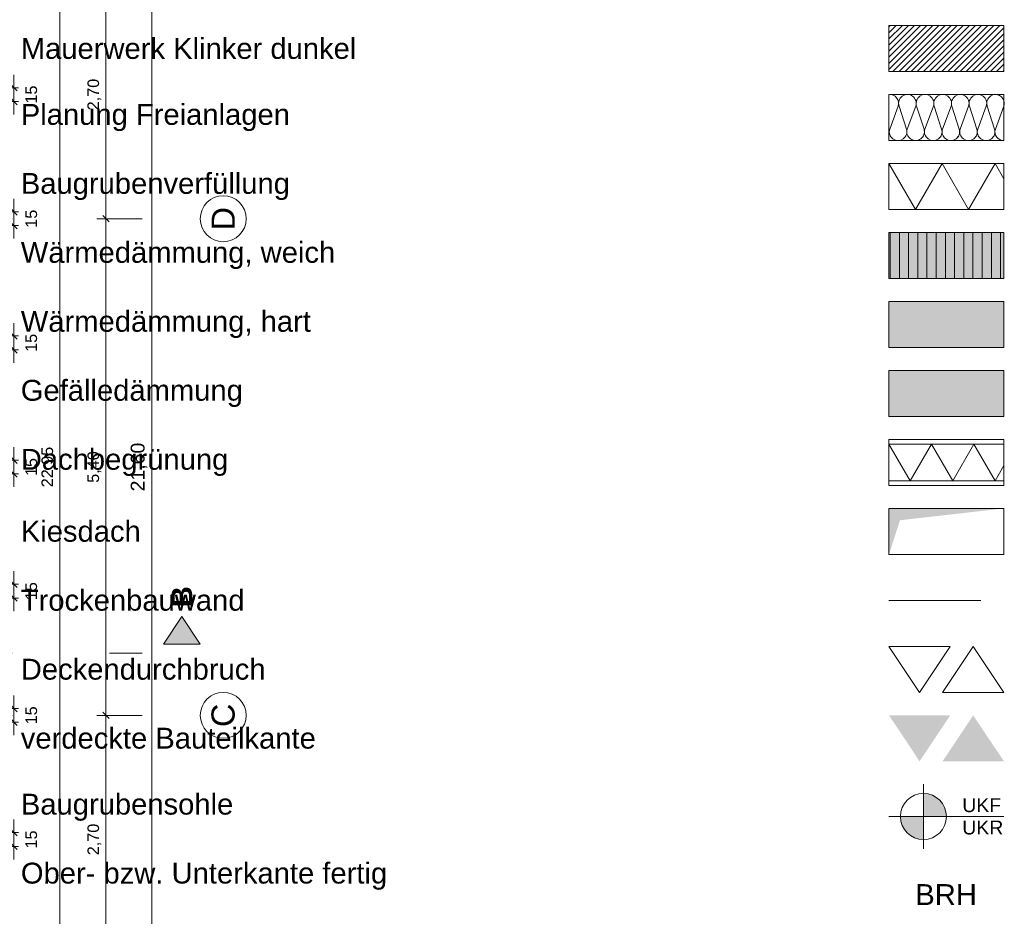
# Model space of a CAD drawing. Header units: metres. Extents: x -167 to 152, y -127 to 99.
# Tile 166 of 225: x 2 to 13, y -16 to -6. Entities that reach past the tile are written whole.
import ezdxf

# ---------------------------------------------------------------- set-up
doc = ezdxf.new("R2010")
doc.units = ezdxf.units.M
doc.header["$PDMODE"] = 1
doc.header["$PDSIZE"] = -2
doc.linetypes.add('Achsen 01', pattern=[5.291531, 3.175, -1.058062, 0.352704, -0.705764])
doc.linetypes.add('gestrichelt - 01', pattern=[2, 1, -1])
doc.layers.get('0').update_dxf_attribs({"lineweight": 25})
for name, color, linetype, lineweight, true_color in [('021_DA-Gründach', 7, 'Continuous', 13, 0x555555), ('021_DA-Kiesschüttung', 7, 'Continuous', 13, 0x777777), ('AV1-Achsen', 1, 'Achsen 01', 18, 0xff0000)]:
    doc.layers.add(name, color=color, linetype=linetype, lineweight=lineweight, true_color=true_color)
for name, color, linetype, lineweight in [('_GRU (2D)', 7, 'Continuous', 9), ('_Legende (2D)', 7, 'Continuous', 9), ('_OG 1 (2D)', 7, 'Continuous', 9), ('AV1-Durchbruch', 7, 'Continuous', 5), ('AV1-Schnitt Achsen', 7, 'Achsen 01', 18), ('Bemaßung-Bemaßung', 7, 'Continuous', 9), ('Keine', 7, 'Continuous', 9)]:
    doc.layers.add(name, color=color, linetype=linetype, lineweight=lineweight)
doc.layers.get('0').freeze()
doc.styles.add('Arial', font='arial.ttf')
doc.styles.add('Arial (bold)', font='arialbd.ttf')
doc.dimstyles.new('COE 50', dxfattribs={"dimtxt": 126.090495, "dimasz": 0.001414, "dimexe": 0.001, "dimexo": 0.01, "dimgap": 0.001, "dimtad": 1, "dimdec": 3, "dimtxsty": 'Arial', "dimblk": 'VW_SLASH-4', "dimblk1": 'VW_SLASH-4', "dimblk2": 'VW_SLASH-4', "dimcen": 0, "dimadec": 3, "dimazin": 0, "dimtfac": 0.8, "dimtdec": 3, "dimtix": 1, "dimtmove": 0, "dimatfit": 0, "dimldrblk": 'VW_SLASH-3', "dimfxl": 0.002, "dimfxlon": 1, "dimfrac": 2, "dimtolj": 1, "dimarcsym": 0})

# ---------------------------------------------------------------- blocks, each defined once
blk = doc.blocks.new('VW_SLASH-4')
at = {"color": 0, "linetype": 'ByBlock', "lineweight": -2, "transparency": 16777216}
blk.add_line((0, 0), (-1, 0), dxfattribs=at)
at = {"color": 0, "linetype": 'Continuous', "lineweight": 15, "transparency": 16777216, "flags": 128}
blk.add_lwpolyline([(0.5, 0.5), (-0.5, -0.5)], dxfattribs=at)
blk = doc.blocks.new('*D410')
at = {"layer": 'Bemaßung-Bemaßung', "color": 0, "lineweight": -2}
for p, q in [((3.575, 0), (3.725, 0)), ((3.675, -0.071), (3.675, -21.529)), ((3.575, -21.6), (3.725, -21.6))]:
    blk.add_line(p, q, dxfattribs=at)
at = {"layer": 'Defpoints', "color": 0}
for p in [(0, 0), (0, -21.6), (3.675, -21.6)]:
    blk.add_point(p, dxfattribs=at)
at = {"layer": 'Bemaßung-Bemaßung', "color": 0, "lineweight": -2, "xscale": 0.070693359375, "yscale": 0.070693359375, "zscale": 0.070693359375}
for p, rotation in [((3.675, 0), 90.00000000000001), ((3.675, -21.6), 270)]:
    blk.add_blockref('VW_SLASH-4', p, dxfattribs=dict(at, rotation=rotation))
at = {"layer": 'Bemaßung-Bemaßung', "color": 0, "insert": (3.534, -10.8), "char_height": 0.1513, "attachment_point": 5, "rotation": 90, "style": 'Arial'}
blk.add_mtext('\\A1;21,60', dxfattribs=at)
blk = doc.blocks.new('VW_SLASH-3')
at = {"color": 0, "linetype": 'ByBlock', "lineweight": -2, "transparency": 16777216}
blk.add_line((0, 0), (-1, 0), dxfattribs=at)
at = {"color": 0, "linetype": 'Continuous', "lineweight": 15, "transparency": 16777216, "flags": 128}
blk.add_lwpolyline([(0.5, 0.5), (-0.5, -0.5)], dxfattribs=at)
blk = doc.blocks.new('*D412')
at = {"layer": 'Bemaßung-Bemaßung', "color": 0, "lineweight": -2}
for p, q in [((3.075, -5.4), (3.225, -5.4)), ((3.175, -8.029), (3.175, -5.471)), ((3.075, -8.1), (3.225, -8.1))]:
    blk.add_line(p, q, dxfattribs=at)
at = {"layer": 'Defpoints', "color": 0}
for p in [(0, -5.4), (3.175, -5.4), (0, -8.1)]:
    blk.add_point(p, dxfattribs=at)
at = {"layer": 'Bemaßung-Bemaßung', "color": 0, "lineweight": -2, "xscale": 0.070693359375, "yscale": 0.070693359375, "zscale": 0.070693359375}
for p, rotation in [((3.175, -5.4), 90), ((3.175, -8.1), 270)]:
    blk.add_blockref('VW_SLASH-4', p, dxfattribs=dict(at, rotation=rotation))
at = {"layer": 'Bemaßung-Bemaßung', "color": 0, "insert": (3.049, -6.75), "char_height": 0.1261, "attachment_point": 5, "rotation": 90, "style": 'Arial'}
blk.add_mtext('\\A1;2,70', dxfattribs=at)
blk = doc.blocks.new('*D413')
at = {"layer": 'Bemaßung-Bemaßung', "color": 0, "lineweight": -2}
for p, q in [((3.075, -8.1), (3.225, -8.1)), ((3.175, -13.429), (3.175, -8.171)), ((3.075, -13.5), (3.225, -13.5))]:
    blk.add_line(p, q, dxfattribs=at)
at = {"layer": 'Defpoints', "color": 0}
for p in [(0, -8.1), (3.175, -8.1), (0, -13.5)]:
    blk.add_point(p, dxfattribs=at)
at = {"layer": 'Bemaßung-Bemaßung', "color": 0, "lineweight": -2, "xscale": 0.070693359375, "yscale": 0.070693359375, "zscale": 0.070693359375}
for p, rotation in [((3.175, -8.1), 90), ((3.175, -13.5), 270)]:
    blk.add_blockref('VW_SLASH-4', p, dxfattribs=dict(at, rotation=rotation))
at = {"layer": 'Bemaßung-Bemaßung', "color": 0, "insert": (3.049, -10.8), "char_height": 0.1261, "attachment_point": 5, "rotation": 90, "style": 'Arial'}
blk.add_mtext('\\A1;5,40', dxfattribs=at)
blk = doc.blocks.new('*D414')
at = {"layer": 'Bemaßung-Bemaßung', "color": 0, "lineweight": -2}
for p, q in [((3.075, -13.5), (3.225, -13.5)), ((3.175, -16.129), (3.175, -13.571)), ((3.075, -16.2), (3.225, -16.2))]:
    blk.add_line(p, q, dxfattribs=at)
at = {"layer": 'Defpoints', "color": 0}
for p in [(0, -13.5), (3.175, -13.5), (0, -16.2)]:
    blk.add_point(p, dxfattribs=at)
at = {"layer": 'Bemaßung-Bemaßung', "color": 0, "lineweight": -2, "xscale": 0.070693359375, "yscale": 0.070693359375, "zscale": 0.070693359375}
for p, rotation in [((3.175, -13.5), 90), ((3.175, -16.2), 270)]:
    blk.add_blockref('VW_SLASH-4', p, dxfattribs=dict(at, rotation=rotation))
at = {"layer": 'Bemaßung-Bemaßung', "color": 0, "insert": (3.049, -14.85), "char_height": 0.1261, "attachment_point": 5, "rotation": 90, "style": 'Arial'}
blk.add_mtext('\\A1;2,70', dxfattribs=at)
blk = doc.blocks.new('*D431')
at = {"layer": 'Bemaßung-Bemaßung', "color": 0, "lineweight": -2}
for p, q in [((2.575, 0.675), (2.725, 0.675)), ((2.675, 0.604), (2.675, -22.204)), ((2.575, -22.275), (2.725, -22.275))]:
    blk.add_line(p, q, dxfattribs=at)
at = {"layer": 'Defpoints', "color": 0}
for p in [(0.075, 0.675), (0.075, -22.275), (2.675, -22.275)]:
    blk.add_point(p, dxfattribs=at)
at = {"layer": 'Bemaßung-Bemaßung', "color": 0, "lineweight": -2, "xscale": 0.070693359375, "yscale": 0.070693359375, "zscale": 0.070693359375}
for p, rotation in [((2.675, 0.675), 90.00000000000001), ((2.675, -22.275), 270)]:
    blk.add_blockref('VW_SLASH-4', p, dxfattribs=dict(at, rotation=rotation))
at = {"layer": 'Bemaßung-Bemaßung', "color": 0, "insert": (2.549, -10.8), "char_height": 0.1261, "attachment_point": 5, "rotation": 90, "style": 'Arial'}
blk.add_mtext('\\A1;22,95', dxfattribs=at)
blk = doc.blocks.new('*D509')
at = {"layer": 'Bemaßung-Bemaßung', "color": 0, "linetype": 'Continuous', "lineweight": -2}
for p, q in [((2.175, -6.604), (2.175, -6.534)), ((2.075, -6.675), (2.225, -6.675)), ((2.175, -6.825), (2.175, -6.675)), ((2.075, -6.825), (2.225, -6.825)), ((2.175, -6.896), (2.175, -6.966))]:
    blk.add_line(p, q, dxfattribs=at)
at = {"layer": 'Defpoints', "color": 0}
for p in [(0.675, -6.675), (2.175, -6.675), (0.675, -6.825)]:
    blk.add_point(p, dxfattribs=at)
at = {"layer": 'Bemaßung-Bemaßung', "color": 0, "lineweight": -2, "xscale": 0.070693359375, "yscale": 0.070693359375, "zscale": 0.070693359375}
for p, rotation in [((2.175, -6.675), 270), ((2.175, -6.825), 90)]:
    blk.add_blockref('VW_SLASH-4', p, dxfattribs=dict(at, rotation=rotation))
at = {"layer": 'Bemaßung-Bemaßung', "color": 0, "insert": (2.364, -6.75), "char_height": 0.1261, "attachment_point": 5, "rotation": 90, "style": 'Arial'}
blk.add_mtext('\\A1;15', dxfattribs=at)
blk = doc.blocks.new('*D511')
at = {"layer": 'Bemaßung-Bemaßung', "color": 0, "linetype": 'Continuous', "lineweight": -2}
for p, q in [((2.175, -7.954), (2.175, -7.884)), ((2.075, -8.025), (2.225, -8.025)), ((2.175, -8.175), (2.175, -8.025)), ((2.075, -8.175), (2.225, -8.175)), ((2.175, -8.246), (2.175, -8.316))]:
    blk.add_line(p, q, dxfattribs=at)
at = {"layer": 'Defpoints', "color": 0}
for p in [(0.675, -8.025), (2.175, -8.025), (0.675, -8.175)]:
    blk.add_point(p, dxfattribs=at)
at = {"layer": 'Bemaßung-Bemaßung', "color": 0, "lineweight": -2, "xscale": 0.070693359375, "yscale": 0.070693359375, "zscale": 0.070693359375}
for p, rotation in [((2.175, -8.025), 270), ((2.175, -8.175), 90)]:
    blk.add_blockref('VW_SLASH-4', p, dxfattribs=dict(at, rotation=rotation))
at = {"layer": 'Bemaßung-Bemaßung', "color": 0, "insert": (2.364, -8.1), "char_height": 0.1261, "attachment_point": 5, "rotation": 90, "style": 'Arial'}
blk.add_mtext('\\A1;15', dxfattribs=at)
blk = doc.blocks.new('*D513')
at = {"layer": 'Bemaßung-Bemaßung', "color": 0, "linetype": 'Continuous', "lineweight": -2}
for p, q in [((2.175, -9.304), (2.175, -9.234)), ((2.075, -9.375), (2.225, -9.375)), ((2.175, -9.525), (2.175, -9.375)), ((2.075, -9.525), (2.225, -9.525)), ((2.175, -9.596), (2.175, -9.666))]:
    blk.add_line(p, q, dxfattribs=at)
at = {"layer": 'Defpoints', "color": 0}
for p in [(0.675, -9.375), (2.175, -9.375), (0.675, -9.525)]:
    blk.add_point(p, dxfattribs=at)
at = {"layer": 'Bemaßung-Bemaßung', "color": 0, "lineweight": -2, "xscale": 0.070693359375, "yscale": 0.070693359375, "zscale": 0.070693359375}
for p, rotation in [((2.175, -9.375), 270), ((2.175, -9.525), 90)]:
    blk.add_blockref('VW_SLASH-4', p, dxfattribs=dict(at, rotation=rotation))
at = {"layer": 'Bemaßung-Bemaßung', "color": 0, "insert": (2.364, -9.45), "char_height": 0.1261, "attachment_point": 5, "rotation": 90, "style": 'Arial'}
blk.add_mtext('\\A1;15', dxfattribs=at)
blk = doc.blocks.new('*D515')
at = {"layer": 'Bemaßung-Bemaßung', "color": 0, "linetype": 'Continuous', "lineweight": -2}
for p, q in [((2.175, -10.654), (2.175, -10.584)), ((2.075, -10.725), (2.225, -10.725)), ((2.175, -10.875), (2.175, -10.725)), ((2.075, -10.875), (2.225, -10.875)), ((2.175, -10.946), (2.175, -11.016))]:
    blk.add_line(p, q, dxfattribs=at)
at = {"layer": 'Defpoints', "color": 0}
for p in [(0.675, -10.725), (2.175, -10.725), (0.675, -10.875)]:
    blk.add_point(p, dxfattribs=at)
at = {"layer": 'Bemaßung-Bemaßung', "color": 0, "lineweight": -2, "xscale": 0.070693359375, "yscale": 0.070693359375, "zscale": 0.070693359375}
for p, rotation in [((2.175, -10.725), 270), ((2.175, -10.875), 90)]:
    blk.add_blockref('VW_SLASH-4', p, dxfattribs=dict(at, rotation=rotation))
at = {"layer": 'Bemaßung-Bemaßung', "color": 0, "insert": (2.364, -10.8), "char_height": 0.1261, "attachment_point": 5, "rotation": 90, "style": 'Arial'}
blk.add_mtext('\\A1;15', dxfattribs=at)
blk = doc.blocks.new('*D517')
at = {"layer": 'Bemaßung-Bemaßung', "color": 0, "linetype": 'Continuous', "lineweight": -2}
for p, q in [((2.175, -12.004), (2.175, -11.934)), ((2.075, -12.075), (2.225, -12.075)), ((2.175, -12.225), (2.175, -12.075)), ((2.075, -12.225), (2.225, -12.225)), ((2.175, -12.296), (2.175, -12.366))]:
    blk.add_line(p, q, dxfattribs=at)
at = {"layer": 'Defpoints', "color": 0}
for p in [(0.675, -12.075), (2.175, -12.075), (0.675, -12.225)]:
    blk.add_point(p, dxfattribs=at)
at = {"layer": 'Bemaßung-Bemaßung', "color": 0, "lineweight": -2, "xscale": 0.070693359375, "yscale": 0.070693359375, "zscale": 0.070693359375}
for p, rotation in [((2.175, -12.075), 270), ((2.175, -12.225), 90)]:
    blk.add_blockref('VW_SLASH-4', p, dxfattribs=dict(at, rotation=rotation))
at = {"layer": 'Bemaßung-Bemaßung', "color": 0, "insert": (2.364, -12.15), "char_height": 0.1261, "attachment_point": 5, "rotation": 90, "style": 'Arial'}
blk.add_mtext('\\A1;15', dxfattribs=at)
blk = doc.blocks.new('*D519')
at = {"layer": 'Bemaßung-Bemaßung', "color": 0, "linetype": 'Continuous', "lineweight": -2}
for p, q in [((2.175, -13.354), (2.175, -13.284)), ((2.075, -13.425), (2.225, -13.425)), ((2.175, -13.575), (2.175, -13.425)), ((2.075, -13.575), (2.225, -13.575)), ((2.175, -13.646), (2.175, -13.716))]:
    blk.add_line(p, q, dxfattribs=at)
at = {"layer": 'Defpoints', "color": 0}
for p in [(0.675, -13.425), (2.175, -13.425), (0.675, -13.575)]:
    blk.add_point(p, dxfattribs=at)
at = {"layer": 'Bemaßung-Bemaßung', "color": 0, "lineweight": -2, "xscale": 0.070693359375, "yscale": 0.070693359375, "zscale": 0.070693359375}
for p, rotation in [((2.175, -13.425), 270), ((2.175, -13.575), 90)]:
    blk.add_blockref('VW_SLASH-4', p, dxfattribs=dict(at, rotation=rotation))
at = {"layer": 'Bemaßung-Bemaßung', "color": 0, "insert": (2.364, -13.5), "char_height": 0.1261, "attachment_point": 5, "rotation": 90, "style": 'Arial'}
blk.add_mtext('\\A1;15', dxfattribs=at)
blk = doc.blocks.new('*D521')
at = {"layer": 'Bemaßung-Bemaßung', "color": 0, "linetype": 'Continuous', "lineweight": -2}
for p, q in [((2.175, -14.704), (2.175, -14.634)), ((2.075, -14.775), (2.225, -14.775)), ((2.175, -14.925), (2.175, -14.775)), ((2.075, -14.925), (2.225, -14.925)), ((2.175, -14.996), (2.175, -15.066))]:
    blk.add_line(p, q, dxfattribs=at)
at = {"layer": 'Defpoints', "color": 0}
for p in [(0.675, -14.775), (2.175, -14.775), (0.675, -14.925)]:
    blk.add_point(p, dxfattribs=at)
at = {"layer": 'Bemaßung-Bemaßung', "color": 0, "lineweight": -2, "xscale": 0.070693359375, "yscale": 0.070693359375, "zscale": 0.070693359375}
for p, rotation in [((2.175, -14.775), 270), ((2.175, -14.925), 90)]:
    blk.add_blockref('VW_SLASH-4', p, dxfattribs=dict(at, rotation=rotation))
at = {"layer": 'Bemaßung-Bemaßung', "color": 0, "insert": (2.364, -14.85), "char_height": 0.1261, "attachment_point": 5, "rotation": 90, "style": 'Arial'}
blk.add_mtext('\\A1;15', dxfattribs=at)
blk = doc.blocks.new('Group-777')
at = {"layer": 'Keine', "color": 253, "linetype": 'Continuous', "lineweight": 9, "transparency": 33554687, "flags": 128}
for points in [[(-103.351, 16.222, -0.324435), (-103.385, 16.115, -0.324435), (-103.498, 16.115, -0.324435), (-103.533, 16.222), (-103.44, 16.472, 0.324488), (-103.475, 16.579, 0.324488), (-103.588, 16.579, 0.324488), (-103.622, 16.472), (-103.542, 16.222, -0.324435), (-103.577, 16.115, -0.324435), (-103.689, 16.115, -0.324435), (-103.724, 16.222), (-103.632, 16.472, 0.54007), (-103.732, 16.597)], [(-103.724, 16.222, 1.372583), (-103.542, 16.222), (-103.622, 16.472, -1.372995), (-103.44, 16.472), (-103.533, 16.222, 1.372583), (-103.351, 16.222), (-103.431, 16.472, -1.372995), (-103.249, 16.472), (-103.341, 16.222, 1.372583), (-103.159, 16.222), (-103.239, 16.472, -1.372995), (-103.057, 16.472), (-103.15, 16.222, 1.372583), (-102.968, 16.222), (-103.048, 16.472, -1.372995), (-102.866, 16.472), (-102.958, 16.222, 1.372583), (-102.776, 16.222), (-102.856, 16.472, -1.372995), (-102.674, 16.472)], [(-103.15, 16.222, 0.324435), (-103.115, 16.115, 0.324435), (-103.002, 16.115, 0.324435), (-102.968, 16.222), (-103.048, 16.472, -0.324488), (-103.013, 16.579, -0.324488), (-102.901, 16.579, -0.324488), (-102.866, 16.472), (-102.958, 16.222, 0.324435), (-102.923, 16.115, 0.324435), (-102.811, 16.115, 0.324435), (-102.776, 16.222), (-102.856, 16.472, -0.324488), (-102.821, 16.579, -0.324488), (-102.709, 16.579, -0.324488), (-102.674, 16.472), (-102.767, 16.222, 0.324435), (-102.732, 16.115, 0.324435), (-102.619, 16.115, 0.324435), (-102.584, 16.222), (-102.665, 16.472, -0.269436), (-102.644, 16.566, -0.269436), (-102.553, 16.595, -0.269436), (-102.482, 16.529)], [(-102.482, 16.529, -0.14867), (-102.482, 16.473)], [(-102.482, 16.473, -0.004159), (-102.483, 16.472), (-102.575, 16.222, 0.514712), (-102.482, 16.097)], [(-103.732, 16.217, -0.131588), (-103.732, 16.168)]]:
    blk.add_lwpolyline(points, format="xyb", dxfattribs=at)
blk = doc.blocks.new('Group-778')
at = {"layer": 'Keine', "color": 7, "transparency": 33554687}
blk.add_blockref('Group-777', (0, 0), dxfattribs=at)
blk = doc.blocks.new('Parametric Object-84')
at = {"layer": 'Keine', "color": 7, "transparency": 33554687}
blk.add_blockref('Group-778', (0, 0), dxfattribs=at)
at = {"layer": 'Keine', "color": 0, "flags": 1}
for tag in ['IFC_UUID', 'instanceID', 'prm0_name', 'prm0_type', 'prm0_value', 'prm1_name', 'prm1_type', 'prm1_value', 'prm2_name', 'prm2_type', 'prm2_value', 'prm3_name', 'prm3_type', 'prm3_value', 'prm4_name', 'prm4_type', 'prm4_value', 'prm5_name', 'prm5_type', 'prm5_value', 'prm6_name', 'prm6_type', 'prm6_value']:
    blk.add_attdef(tag, (11.673, -7.273), '', height=0.00018, dxfattribs=at)
blk = doc.blocks.new('Group-780')
at = {"layer": 'Keine', "color": 253, "linetype": 'Continuous', "lineweight": 9, "transparency": 33554687, "flags": 128}
blk.add_lwpolyline([(-103.732, 16.497), (-103.501, 16.097), (-103.27, 16.497), (-103.039, 16.097), (-102.808, 16.497), (-102.578, 16.097), (-102.482, 16.262)], dxfattribs=at)
blk = doc.blocks.new('Group-781')
at = {"layer": 'Keine', "color": 7, "transparency": 33554687}
blk.add_blockref('Group-780', (0, 0), dxfattribs=at)
blk = doc.blocks.new('Parametric Object-85')
at = {"layer": 'Keine', "color": 7, "transparency": 33554687}
blk.add_blockref('Group-781', (0, 0), dxfattribs=at)
at = {"layer": 'Keine', "color": 0, "flags": 1}
for tag in ['IFC_UUID', 'instanceID', 'prm0_name', 'prm0_type', 'prm0_value', 'prm1_name', 'prm1_type', 'prm1_value', 'prm2_name', 'prm2_type', 'prm2_value', 'prm3_name', 'prm3_type', 'prm3_value', 'prm4_name', 'prm4_type', 'prm4_value', 'prm5_name', 'prm5_type', 'prm5_value', 'prm6_name', 'prm6_type', 'prm6_value']:
    blk.add_attdef(tag, (11.687, -10.95), '', height=0.00018, dxfattribs=at)
blk = doc.blocks.new('Group-782')
at = {"layer": 'Keine', "color": 7, "linetype": 'Continuous', "lineweight": 9, "transparency": 33554687, "flags": 128}
for points in [[(11.687, -12.75), (12.02, -13.25), (12.353, -12.75)], [(12.27, -13.25), (12.603, -12.75), (12.937, -13.25)]]:
    blk.add_lwpolyline(points, close=True, dxfattribs=at)
blk = doc.blocks.new('Group-783')
at = {"layer": 'Keine', "color": 7, "linetype": 'Continuous', "lineweight": 9, "transparency": 33554687}
for points in [[(11.687, -13.5), (12.02, -14), (12.353, -13.5)], [(12.27, -14), (12.603, -13.5), (12.937, -14)]]:
    blk.add_solid(points, dxfattribs=at)
blk = doc.blocks.new('Group-784')
at = {"layer": 'Keine', "color": 7, "transparency": 33554687, "char_height": 0.1513, "attachment_point": 4, "line_spacing_factor": 0.967718, "style": 'Arial'}
for s, insert in [('UKF', (12.484, -14.478)), ('UKR', (12.484, -14.721))]:
    blk.add_mtext(s, dxfattribs=dict(at, insert=insert))
at = {"color": 255, "linetype": 'Continuous', "lineweight": 9, "transparency": 33554687}
blk.add_wipeout([(12.062, -14.85), (11.885, -14.777), (11.812, -14.6), (11.885, -14.423), (12.061, -14.35), (12.238, -14.423), (12.312, -14.599), (12.239, -14.776)], dxfattribs=at).dxf.layer = 'Keine'
at = {"layer": 'Keine', "linetype": 'Continuous', "lineweight": 0, "transparency": 33554687}
h = blk.add_hatch(color=7, dxfattribs=at)
edge = h.paths.add_edge_path()
edge.add_arc((12.062, -14.6), 0.25, 0, 90)
edge.add_line((12.062, -14.35), (12.062, -14.6))
edge.add_line((12.062, -14.6), (12.312, -14.6))
h = blk.add_hatch(color=7, dxfattribs=at)
edge = h.paths.add_edge_path()
edge.add_arc((12.062, -14.6), 0.25, 180, 270)
edge.add_line((12.062, -14.85), (12.062, -14.6))
edge.add_line((12.062, -14.6), (11.812, -14.6))
at = {"layer": 'Keine', "color": 7, "linetype": 'Continuous', "lineweight": 9, "transparency": 33554687}
for p, q in [((12.062, -14.25), (12.062, -14.95)), ((11.687, -14.6), (12.937, -14.6))]:
    blk.add_line(p, q, dxfattribs=at)
blk.add_circle((12.062, -14.6), 0.25, dxfattribs=at)
for start, end in [(0, 90), (180, 270)]:
    blk.add_arc((12.062, -14.6), 0.25, start, end, dxfattribs=at)
blk = doc.blocks.new('Group-787')
at = {"layer": 'Keine', "color": 253, "linetype": 'Continuous', "lineweight": 9, "transparency": 33554687, "flags": 128}
blk.add_lwpolyline([(-103.732, 16.597), (-103.444, 16.097), (-103.155, 16.597), (-102.866, 16.097), (-102.578, 16.597), (-102.482, 16.432)], dxfattribs=at)
blk = doc.blocks.new('Group-788')
at = {"layer": 'Keine', "color": 7, "transparency": 33554687}
blk.add_blockref('Group-787', (0, 0), dxfattribs=at)
blk = doc.blocks.new('Parametric Object-86')
at = {"layer": 'Keine', "color": 7, "transparency": 33554687}
blk.add_blockref('Group-788', (0, 0), dxfattribs=at)
at = {"layer": 'Keine', "color": 0, "flags": 1}
for tag in ['IFC_UUID', 'instanceID', 'prm0_name', 'prm0_type', 'prm0_value', 'prm1_name', 'prm1_type', 'prm1_value', 'prm2_name', 'prm2_type', 'prm2_value', 'prm3_name', 'prm3_type', 'prm3_value', 'prm4_name', 'prm4_type', 'prm4_value', 'prm5_name', 'prm5_type', 'prm5_value', 'prm6_name', 'prm6_type', 'prm6_value']:
    blk.add_attdef(tag, (11.687, -8), '', height=0.00018, dxfattribs=at)
blk = doc.blocks.new('Legende (2D)')
at = {"layer": '021_DA-Gründach', "linetype": 'Continuous', "lineweight": 0}
blk.add_hatch(color=71, dxfattribs=at).paths.add_polyline_path([(11.6867, -9), (12.9367, -9), (12.9367, -9.5), (11.6867, -9.5)])
at = {"layer": '021_DA-Kiesschüttung', "linetype": 'Continuous', "lineweight": 0}
blk.add_hatch(color=255, dxfattribs=at).paths.add_polyline_path([(11.6867, -9.75), (12.9367, -9.75), (12.9367, -10.25), (11.6867, -10.25)])
at = {"layer": 'Keine', "linetype": 'Continuous', "lineweight": 9, "transparency": 33554687}
h = blk.add_hatch(dxfattribs=at)
h.set_pattern_fill('Freianlagen', color=9, style=0, pattern_type=2)
h.set_pattern_definition([(-135, (0, 0), (0.03314563, -0.03314563), [])])
h.paths.add_polyline_path([(11.6867, -6.5), (11.6867, -6), (12.9367, -6), (12.9367, -6.5)])
at = {"layer": 'Keine', "linetype": 'Continuous', "lineweight": 0, "transparency": 33554559}
blk.add_hatch(color=254, dxfattribs=at).paths.add_polyline_path([(11.6867, -8.25), (12.9367, -8.25), (12.9367, -8.75), (11.6867, -8.75)])
at = {"layer": 'Keine', "linetype": 'Continuous', "lineweight": 9, "transparency": 33554559}
h = blk.add_hatch(dxfattribs=at)
h.set_pattern_fill('Dachgefälle', color=9, style=0, pattern_type=2)
h.set_pattern_definition([(90, (0, 0), (0.1, 0), [])])
h.paths.add_polyline_path([(11.6867, -8.25), (12.9367, -8.25), (12.9367, -8.75), (11.6867, -8.75)])
at = {"layer": '021_DA-Gründach', "flags": 128}
blk.add_lwpolyline([(11.6867, -9), (12.9367, -9), (12.9367, -9.5), (11.6867, -9.5)], close=True, dxfattribs=at)
at = {"layer": '021_DA-Kiesschüttung', "flags": 128}
blk.add_lwpolyline([(11.6867, -9.75), (12.9367, -9.75), (12.9367, -10.25), (11.6867, -10.25)], close=True, dxfattribs=at)
at = {"layer": 'Keine', "color": 7, "linetype": 'gestrichelt - 01', "lineweight": 9, "transparency": 33554687}
blk.add_line((11.6867, -12.25), (12.9367, -12.25), dxfattribs=at)
at = {"layer": 'Keine', "color": 7, "linetype": 'Continuous', "lineweight": 9, "transparency": 33554687, "flags": 128}
for points in [[(11.6867, -6.5), (11.6867, -6), (12.9367, -6), (12.9367, -6.5)], [(11.6867, -7.25), (12.9367, -7.25), (12.9367, -6.75), (11.6867, -6.75)], [(11.6867, -8), (12.9367, -8), (12.9367, -7.5), (11.6867, -7.5)], [(11.6867, -8.75), (12.9367, -8.75), (12.9367, -8.25), (11.6867, -8.25)], [(11.6867, -9.5), (12.9367, -9.5), (12.9367, -9), (11.6867, -9)], [(11.6867, -10.25), (12.9367, -10.25), (12.9367, -9.75), (11.6867, -9.75)], [(11.6867, -11.75), (12.9367, -11.75), (12.9367, -11.25), (11.6867, -11.25)]]:
    blk.add_lwpolyline(points, close=True, dxfattribs=at)
at = {"layer": 'Keine', "color": 253, "linetype": 'Continuous', "lineweight": 9, "transparency": 33554687, "flags": 128}
blk.add_lwpolyline([(11.6867, -8.25), (12.9367, -8.25), (12.9367, -8.75), (11.6867, -8.75)], close=True, dxfattribs=at)
at = {"layer": 'Keine', "color": 253, "transparency": 33554687}
for name, p in [('Parametric Object-84', (115.4189, -23.347)), ('Parametric Object-86', (115.4189, -24.097)), ('Parametric Object-85', (115.4189, -27.047))]:
    blk.add_blockref(name, p, dxfattribs=at)
at = {"layer": 'Keine', "color": 7, "transparency": 33554687}
for name in ['Group-782', 'Group-783', 'Group-784']:
    blk.add_blockref(name, (0, 0), dxfattribs=at)
at = {"layer": 'Keine', "color": 7, "transparency": 33554687, "attachment_point": 4, "line_spacing_factor": 0.969122, "style": 'Arial'}
for s, insert, char_height in [('Mauerwerk Klinker dunkel', (2.2496, -6.25), 0.226963), ('Planung Freianlagen', (2.2496, -7), 0.226963), ('Baugrubenverfüllung', (2.2496, -7.75), 0.226963), ('Wärmedämmung, weich', (2.2496, -8.5), 0.226963), ('Wärmedämmung, hart', (2.2496, -9.25), 0.226963), ('Gefälledämmung', (2.2496, -10), 0.226963), ('Dachbegrünung', (2.2496, -10.75), 0.226963), ('Kiesdach', (2.2496, -11.5), 0.22696), ('Trockenbauwand', (2.2496, -12.25), 0.226963), ('Deckendurchbruch', (2.2496, -13), 0.226963), ('verdeckte Bauteilkante', (2.2496, -13.75), 0.226963), ('Baugrubensohle', (2.2504, -14.5), 0.226963), ('Ober- bzw. Unterkante fertig', (2.2504, -15.25), 0.226963), ('BRH', (11.9734, -15.4492), 0.22696)]:
    blk.add_mtext(s, dxfattribs=dict(at, insert=insert, char_height=char_height))
at = {"color": 255, "linetype": 'Continuous', "lineweight": 9, "transparency": 33554687}
for points, layer in [([(11.6867, -11.25), (12.9367, -11.25), (12.9367, -11.75), (11.6867, -11.75)], 'AV1-Durchbruch'), ([(12.9367, -10.55), (12.9367, -10.5), (11.6867, -10.5), (11.6867, -10.55)], 'Keine'), ([(12.9367, -11), (12.9367, -10.95), (11.6867, -10.95), (11.6867, -11)], 'Keine')]:
    blk.add_wipeout(points, dxfattribs=at).dxf.layer = layer
at = {"layer": 'AV1-Durchbruch', "linetype": 'Continuous', "lineweight": 9, "flags": 128}
blk.add_lwpolyline([(11.6867, -11.25), (12.9367, -11.25), (12.9367, -11.75), (11.6867, -11.75)], close=True, dxfattribs=at)
at = {"layer": 'AV1-Durchbruch', "color": 252}
blk.add_solid([(12.9367, -11.25), (11.8068, -11.3787), (11.6867, -11.25), (11.6872, -11.75)], dxfattribs=at)
at = {"layer": 'Keine', "color": 7, "linetype": 'Continuous', "lineweight": 9, "transparency": 33554687, "flags": 128}
for points in [[(12.9367, -10.55), (12.9367, -10.5), (11.6867, -10.5), (11.6867, -10.55)], [(11.6867, -11), (12.9367, -11), (12.9367, -10.5), (11.6867, -10.5)], [(12.9367, -11), (12.9367, -10.95), (11.6867, -10.95), (11.6867, -11)]]:
    blk.add_lwpolyline(points, close=True, dxfattribs=at)
blk = doc.blocks.new('Group-755')
at = {"layer": 'AV1-Achsen'}
blk.add_line((-43.35, -13.5), (4.2, -13.5), dxfattribs=at)
at = {"layer": 'AV1-Achsen', "linetype": 'Continuous'}
blk.add_circle((4.45, -13.5), 0.25, dxfattribs=at)
at = {"layer": 'AV1-Achsen', "insert": (4.45, -13.5), "char_height": 0.252, "attachment_point": 5, "rotation": 90, "line_spacing_factor": 0.969122, "style": 'Arial'}
blk.add_mtext('C', dxfattribs=at)
blk = doc.blocks.new('Group-757')
at = {"layer": 'AV1-Achsen'}
blk.add_line((-43.35, -8.1), (4.2, -8.1), dxfattribs=at)
at = {"layer": 'AV1-Achsen', "linetype": 'Continuous'}
blk.add_circle((4.45, -8.1), 0.25, dxfattribs=at)
at = {"layer": 'AV1-Achsen', "insert": (4.45, -8.1), "char_height": 0.252, "attachment_point": 5, "rotation": 90, "line_spacing_factor": 0.969122, "style": 'Arial'}
blk.add_mtext('D', dxfattribs=at)
blk = doc.blocks.new('Group-760')
at = {"layer": 'AV1-Schnitt Achsen', "linetype": 'Continuous', "lineweight": 0}
blk.add_hatch(color=7, dxfattribs=at).paths.add_polyline_path([(3.8, -12.725), (4.2, -12.725), (4, -12.425)])
at = {"layer": 'AV1-Schnitt Achsen'}
blk.add_line((-43.35, -12.825), (4.2, -12.825), dxfattribs=at)
at = {"layer": 'AV1-Schnitt Achsen', "linetype": 'Continuous', "flags": 128}
blk.add_lwpolyline([(3.8, -12.725), (4.2, -12.725), (4, -12.425)], close=True, dxfattribs=at)
at = {"layer": 'AV1-Schnitt Achsen', "insert": (4, -12.325), "char_height": 0.227, "attachment_point": 4, "rotation": 90, "line_spacing_factor": 0.969122, "style": 'Arial (bold)'}
blk.add_mtext('B', dxfattribs=at)
blk = doc.blocks.new('GRU (2D)')
at = {"layer": 'AV1-Achsen', "color": 7}
for name in ['Group-757', 'Group-755']:
    blk.add_blockref(name, (0, 0), dxfattribs=at)
at = {"layer": 'AV1-Schnitt Achsen', "color": 7}
blk.add_blockref('Group-760', (0, 0), dxfattribs=at)
blk = doc.blocks.new('OG 1 (2D)')
at = {"layer": 'Bemaßung-Bemaßung'}
dim = blk.add_linear_dim(base=(2.675, -22.275), p1=(0.075, 0.675), p2=(0.075, -22.275), angle=270, text='22,95', dimstyle='COE 50', override={"dimtxt": 0.12609, "dimasz": 0.070693, "dimexe": 0.05, "dimgap": 0.05, "dimpost": '<>', "dimtxsty": 'Arial', "dimtmove": 2, "dimfxl": 0.1}, dxfattribs=at)
dim.commit()
dim.dimension.update_dxf_attribs({"geometry": '*D431', "text_midpoint": (2.5492, -10.8)})
at = {"layer": 'Bemaßung-Bemaßung', "color": 1}
dim = blk.add_linear_dim(base=(3.675, -21.6), p1=(0, 0), p2=(0, -21.6), angle=270, text='21,60', dimstyle='COE 50', override={"dimtxt": 0.151309, "dimasz": 0.070693, "dimexe": 0.05, "dimgap": 0.05, "dimpost": '<>', "dimtxsty": 'Arial', "dimtmove": 2, "dimfxl": 0.1}, dxfattribs=at)
dim.commit()
dim.dimension.update_dxf_attribs({"geometry": '*D410', "text_midpoint": (3.5341, -10.8)})
for p1, p2, text, picture, middle in [((0, -8.1), (0, -5.4), '2,70', '*D412', (3.0492, -6.75)), ((0, -13.5), (0, -8.1), '5,40', '*D413', (3.0492, -10.8)), ((0, -16.2), (0, -13.5), '2,70', '*D414', (3.0492, -14.85))]:
    dim = blk.add_aligned_dim(p1=p1, p2=p2, distance=-3.175, text=text, dimstyle='COE 50', override={"dimtxt": 0.12609, "dimasz": 0.070693, "dimexe": 0.05, "dimgap": 0.05, "dimpost": '<>', "dimtxsty": 'Arial', "dimtmove": 2, "dimfxl": 0.1}, dxfattribs=at)
    dim.commit()
    dim.dimension.update_dxf_attribs({"geometry": picture, "text_midpoint": middle})
at = {"layer": 'Bemaßung-Bemaßung', "linetype": 'Continuous'}
for base, p1, p2, picture, middle in [((2.175, -6.675), (0.675, -6.825), (0.675, -6.675), '*D509', (2.3644, -6.75)), ((2.175, -8.025), (0.675, -8.175), (0.675, -8.025), '*D511', (2.3644, -8.1)), ((2.175, -9.375), (0.675, -9.525), (0.675, -9.375), '*D513', (2.3644, -9.45)), ((2.175, -10.725), (0.675, -10.875), (0.675, -10.725), '*D515', (2.3644, -10.8)), ((2.175, -12.075), (0.675, -12.225), (0.675, -12.075), '*D517', (2.3644, -12.15)), ((2.175, -13.425), (0.675, -13.575), (0.675, -13.425), '*D519', (2.3644, -13.5)), ((2.175, -14.775), (0.675, -14.925), (0.675, -14.775), '*D521', (2.3644, -14.85))]:
    dim = blk.add_linear_dim(base=base, p1=p1, p2=p2, angle=270, text='15', dimstyle='COE 50', override={"dimtxt": 0.12609, "dimasz": 0.070693, "dimexe": 0.05, "dimgap": 0.05, "dimpost": '<>', "dimtxsty": 'Arial', "dimtix": 0, "dimtmove": 2, "dimfxl": 0.1}, dxfattribs=at)
    dim.commit()
    dim.dimension.update_dxf_attribs({"geometry": picture, "text_midpoint": middle})

msp = doc.modelspace()

# ---------------------------------------------------------------- block references
at = {"layer": '_OG 1 (2D)'}
msp.add_blockref('OG 1 (2D)', (0, 0), dxfattribs=at)

# ---------------------------------------------------------------- next in the draw order: block references
at = {"layer": '_Legende (2D)'}
msp.add_blockref('Legende (2D)', (0, 0), dxfattribs=at)

# ---------------------------------------------------------------- next in the draw order: block references
at = {"layer": '_GRU (2D)'}
msp.add_blockref('GRU (2D)', (0, 0), dxfattribs=at)

doc.saveas('drawing.dxf')
